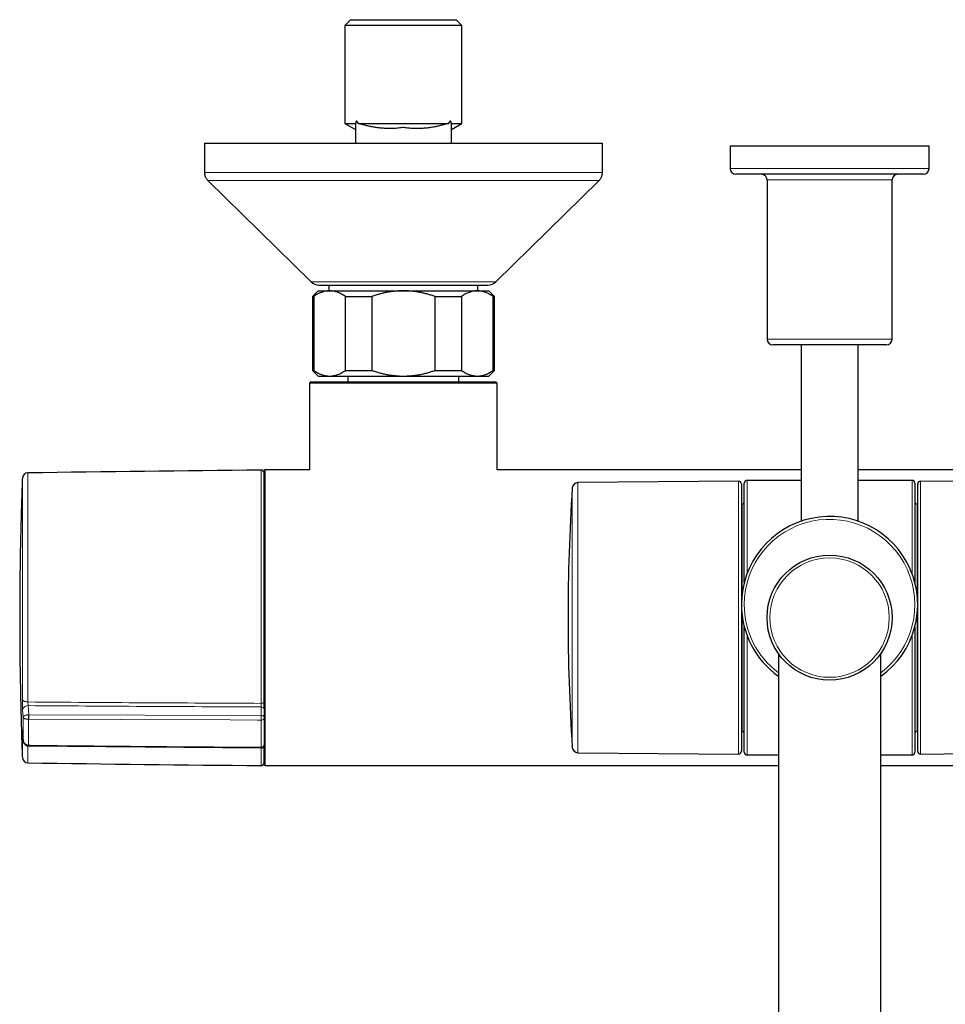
# Model space of a CAD drawing. Header units: millimetres. Extents: x 8 to 2418, y 12 to 2371.
# Tile 15 of 38: x 1081 to 1244, y 511 to 684. Entities that reach past the tile are written whole.
import ezdxf

# ---------------------------------------------------------------- set-up
doc = ezdxf.new("R2010")
doc.units = ezdxf.units.MM

msp = doc.modelspace()

# ---------------------------------------------------------------- linework, layer by layer
at = {"color": 7, "linetype": 'Continuous', "lineweight": 30}
for p, q in [((1139.56, 684.33), (1138.56, 683.33)), ((1139.56, 684.33), (1158.16, 684.33)), ((1159.16, 683.33), (1158.16, 684.33)), ((1138.56, 683.33), (1138.56, 666.08)), ((1159.16, 683.33), (1138.56, 683.33)), ((1159.16, 666.08), (1159.16, 683.33)), ((1138.56, 666.08), (1140.41, 665.02)), ((1138.56, 666.08), (1140.45, 666.08)), ((1140.9, 666.08), (1156.82, 666.08)), ((1157.28, 666.08), (1159.16, 666.08)), ((1157.31, 662.63), (1157.31, 665.87)), ((1157.32, 665.02), (1159.16, 666.08)), ((1113.86, 662.63), (1113.86, 657.47)), ((1113.86, 662.63), (1183.86, 662.63)), ((1140.41, 662.84), (1140.41, 662.63)), ((1183.86, 657.47), (1183.86, 662.63)), ((1206.32, 662.13), (1206.32, 658.13)), ((1206.32, 662.13), (1241.32, 662.13)), ((1241.32, 658.13), (1241.32, 662.13)), ((1240.32, 657.13), (1207.32, 657.13)), ((1114.46, 656.04), (1132.61, 638.21)), ((1165.12, 638.21), (1183.27, 656.04)), ((1212.82, 656.13), (1212.82, 628.13)), ((1234.82, 628.13), (1234.82, 656.13)), ((1134.01, 637.63), (1163.71, 637.63)), ((1135.76, 637.63), (1135.76, 636.63)), ((1161.96, 636.63), (1161.96, 637.63)), ((1133.86, 636.63), (1132.86, 635.63)), ((1133.86, 636.63), (1135.87, 636.63)), ((1135.87, 636.63), (1148.86, 636.63)), ((1148.86, 636.63), (1161.85, 636.63)), ((1161.85, 636.63), (1163.86, 636.63)), ((1164.86, 635.63), (1163.86, 636.63)), ((1132.86, 635.63), (1132.86, 622.63)), ((1132.86, 635.63), (1133.09, 635.63)), ((1133.09, 635.63), (1133.09, 622.63)), ((1138.66, 635.63), (1143.3, 635.63)), ((1138.66, 622.63), (1138.66, 635.63)), ((1143.3, 635.63), (1143.3, 622.63)), ((1154.43, 622.63), (1154.43, 635.63)), ((1154.43, 635.63), (1159.07, 635.63)), ((1159.07, 635.63), (1159.07, 622.63)), ((1164.64, 622.63), (1164.64, 635.63)), ((1164.64, 635.63), (1164.86, 635.63)), ((1164.86, 622.63), (1164.86, 635.63)), ((1223.82, 627.13), (1213.82, 627.13)), ((1218.82, 627.13), (1218.82, 596.1)), ((1233.82, 627.13), (1223.82, 627.13)), ((1228.82, 596.1), (1228.82, 627.13)), ((1132.86, 622.63), (1133.86, 621.63)), ((1132.86, 622.63), (1133.09, 622.63)), ((1138.66, 622.63), (1143.3, 622.63)), ((1154.43, 622.63), (1159.07, 622.63)), ((1163.86, 621.63), (1164.86, 622.63)), ((1164.64, 622.63), (1164.86, 622.63)), ((1132.61, 620.63), (1132.36, 620.38)), ((1132.36, 620.38), (1132.36, 605.13)), ((1148.81, 620.38), (1132.36, 620.38)), ((1132.61, 620.63), (1148.81, 620.63)), ((1133.86, 621.63), (1135.87, 621.63)), ((1135.87, 621.63), (1148.86, 621.63)), ((1148.81, 620.63), (1165.11, 620.63)), ((1165.36, 620.38), (1148.81, 620.38)), ((1148.86, 621.63), (1161.85, 621.63)), ((1161.85, 621.63), (1163.86, 621.63)), ((1165.36, 620.38), (1165.11, 620.63)), ((1165.36, 605.13), (1165.36, 620.38)), ((1124.46, 605.13), (1124.36, 605.03)), ((1124.36, 563.07), (1124.36, 605.03)), ((1132.36, 605.13), (1124.46, 605.13)), ((1124.46, 605.13), (1124.46, 553.13)), ((1218.82, 605.13), (1165.36, 605.13)), ((1282.36, 605.13), (1228.82, 605.13)), ((1207.81, 603.14), (1179.55, 602.89)), ((1218.82, 603.28), (1209.32, 603.28)), ((1238.32, 603.28), (1228.82, 603.28)), ((1268.08, 602.89), (1239.82, 603.14)), ((1208.32, 602.64), (1208.32, 586.46)), ((1208.82, 585.34), (1208.82, 602.78)), ((1238.82, 602.78), (1238.82, 585.34)), ((1239.32, 555.63), (1239.32, 602.64)), ((1208.42, 599.13), (1208.32, 599.13)), ((1239.32, 599.13), (1239.22, 599.13)), ((1208.32, 586.46), (1208.32, 555.63)), ((1208.82, 555.48), (1208.82, 577.53)), ((1238.82, 577.53), (1238.82, 555.48)), ((1214.82, 572.81), (1214.82, 187.81)), ((1232.82, 187.81), (1232.82, 572.81)), ((1124.36, 563.07), (1124.36, 561.56)), ((1124.36, 561.42), (1124.36, 556.73)), ((1208.32, 559.13), (1208.42, 559.13)), ((1239.22, 559.13), (1239.32, 559.13)), ((1082.93, 556.55), (1082.96, 556.55)), ((1082.96, 556.55), (1123.86, 556.21)), ((1124.36, 553.23), (1124.36, 556.69)), ((1179.55, 555.37), (1207.81, 555.13)), ((1209.32, 554.98), (1214.82, 554.98)), ((1232.82, 554.98), (1238.32, 554.98)), ((1239.82, 555.13), (1268.08, 555.37)), ((1124.36, 553.23), (1124.46, 553.13)), ((1124.46, 553.13), (1214.82, 553.13)), ((1232.82, 553.13), (1323.26, 553.13))]:
    msp.add_line(p, q, dxfattribs=at)
at = {"color": 252, "linetype": 'Continuous', "lineweight": 0}
for p, q in [((1113.86, 657.47), (1183.86, 657.47)), ((1206.32, 658.13), (1241.32, 658.13)), ((1183.27, 656.04), (1114.46, 656.04)), ((1234.82, 656.13), (1212.82, 656.13)), ((1132.61, 638.21), (1165.12, 638.21)), ((1212.82, 628.13), (1223.82, 628.13)), ((1223.82, 628.13), (1234.82, 628.13)), ((1082.81, 604.6), (1082.81, 564.29)), ((1123.86, 564.05), (1123.86, 605.09)), ((1081.83, 564.84), (1081.83, 603.64)), ((1179.55, 602.89), (1179.55, 555.37)), ((1207.81, 555.13), (1207.81, 603.14)), ((1209.32, 603.28), (1209.32, 586.91)), ((1238.32, 586.91), (1238.32, 603.28)), ((1239.82, 603.14), (1239.82, 555.13)), ((1178.56, 586.25), (1178.56, 601.96)), ((1208.42, 583.19), (1208.42, 599.13)), ((1239.22, 599.13), (1239.22, 583.19)), ((1178.56, 556.31), (1178.56, 586.25)), ((1208.42, 559.13), (1208.42, 579.67)), ((1239.22, 579.67), (1239.22, 559.13)), ((1209.32, 575.95), (1209.32, 554.98)), ((1238.32, 554.98), (1238.32, 575.95)), ((1082.87, 563.65), (1082.96, 562.05)), ((1123.86, 561.9), (1123.86, 563.41)), ((1081.95, 561.58), (1081.88, 562.93)), ((1081.95, 557.65), (1081.95, 561.58)), ((1082.92, 562.05), (1082.96, 562.05)), ((1082.96, 562.05), (1123.86, 561.9)), ((1082.96, 561.26), (1082.94, 561.26)), ((1082.94, 561.26), (1082.94, 556.68)), ((1123.86, 556.34), (1123.86, 561.11)), ((1081.83, 554.54), (1081.83, 559.1)), ((1081.88, 558.95), (1081.95, 557.65)), ((1081.88, 558.93), (1081.88, 558.95)), ((1082.81, 556.56), (1082.81, 553.58)), ((1082.94, 556.68), (1082.96, 556.68)), ((1123.86, 553.1), (1123.86, 556.21))]:
    msp.add_line(p, q, dxfattribs=at)
at = {"color": 7, "linetype": 'Continuous', "lineweight": 30, "flags": 128}
msp.add_lwpolyline([(1157.32, 662.63), (1157.32, 664.16), (1157.32, 665.06)], dxfattribs=at)
at = {"color": 252, "linetype": 'Continuous', "lineweight": 0, "flags": 128}
for points in [[(1081.83, 564.84), (1081.84, 564.77), (1081.87, 564.7), (1081.91, 564.63), (1081.97, 564.57), (1082.04, 564.51), (1082.13, 564.45), (1082.22, 564.4), (1082.33, 564.36), (1082.44, 564.33), (1082.56, 564.31), (1082.69, 564.29), (1082.81, 564.29)], [(1124.36, 564.34), (1124.35, 564.28), (1124.33, 564.23), (1124.28, 564.18), (1124.22, 564.14), (1124.14, 564.1), (1124.05, 564.07), (1123.96, 564.06), (1123.86, 564.05)], [(1123.86, 561.11), (1123.96, 561.12), (1124.05, 561.14), (1124.14, 561.17), (1124.22, 561.2), (1124.28, 561.25), (1124.33, 561.3), (1124.35, 561.36), (1124.36, 561.42)], [(1123.86, 561.11), (1123.16, 561.12), (1118.36, 561.13), (1099.17, 561.2), (1082.96, 561.26)], [(1082.96, 556.68), (1083.19, 556.68), (1087.99, 556.64), (1107.19, 556.48), (1123.86, 556.34)]]:
    msp.add_lwpolyline(points, dxfattribs=at)
at = {"color": 7, "linetype": 'Continuous', "lineweight": 30}
msp.add_circle((1223.82, 579.13), 11, dxfattribs=at)
at = {"color": 252, "linetype": 'Continuous', "lineweight": 0}
msp.add_circle((1223.82, 579.13), 10.5, dxfattribs=at)
at = {"color": 7, "linetype": 'Continuous', "lineweight": 30}
for centre, radius, start, end in [((1207.32, 658.13), 1, 180, 270), ((1211.82, 656.13), 1, 0, 90), ((1235.82, 656.13), 1, 90, 180), ((1240.32, 658.13), 1, 270, 0), ((1134.01, 639.63), 2, 225.4958, 270), ((1163.71, 639.63), 2, 270, 314.5042), ((1213.82, 628.13), 1, 180, 270), ((1233.82, 628.13), 1, 270, 0), ((1082.83, 603.6), 1, 90.7875, 177.8371), ((1223.69, -9644.43), 10250, 90.558067, 90.787524), ((1123.86, 604.59), 0.5, 360, 90.5581), ((1179.56, 601.89), 1, 90.5, 176.2612), ((1207.82, 602.64), 0.5, 360, 90.5), ((1209.32, 602.78), 0.5, 90, 180), ((1238.32, 602.78), 0.5, 360, 90), ((1239.82, 602.64), 0.5, 89.5, 180), ((1527.82, 579.13), 350, 176.2612, 183.7388), ((1208.42, 599.53), 0.4, 270, 360), ((1239.22, 599.53), 0.4, 180, 270), ((1223.82, 581.43), 15.5, 305.4959, 180), ((1223.82, 581.43), 15.5, 180, 234.5041), ((1208.42, 558.73), 0.4, 0, 90), ((1239.22, 558.73), 0.4, 90, 180), ((1123.86, 556.71), 0.5, 269.5261, 0.0007), ((1179.56, 556.37), 1, 183.7388, 269.5), ((1082.83, 554.58), 1, 182.1629, 269.2125), ((1207.82, 555.63), 0.5, 269.5, 0), ((1209.32, 555.48), 0.5, 180, 270), ((1238.32, 555.48), 0.5, 270, 0), ((1239.82, 555.63), 0.5, 180, 270.5), ((1223.69, 10802.61), 10250, 269.212476, 269.441933), ((1123.86, 553.6), 0.5, 269.4419, 0)]:
    msp.add_arc(centre, radius, start, end, dxfattribs=at)
at = {"color": 252, "linetype": 'Continuous', "lineweight": 0}
for centre, radius, start, end in [((1223.82, 581.43), 15, 306.8699, 180), ((1223.82, 581.43), 15, 180, 233.1301), ((1082.78, 562.73), 0.92, 83.9481, 167.7305), ((1123.93, 562.97), 0.446, 12.114, 98.5011), ((1098.34, 562.06), 15.42, 180.0279, 182.9623), ((1144.46, 561.41), 61.5, 179.4041, 180.1404), ((1123.93, 561.46), 0.446, 12.114, 98.5011), ((1082.51, 559.13), 0.685, 182.8057, 202.6656), ((1082.37, 556.68), 0.568, 346.9477, 0.199), ((1087.26, 556.62), 4.3, 179.2418, 180.9795), ((1123.91, 556.8), 0.457, 263.5402, 352.2109)]:
    msp.add_arc(centre, radius, start, end, dxfattribs=at)
at = {"color": 7, "linetype": 'Continuous', "lineweight": 30}
for points, knots in [([(1140.45, 666.08), (1140.44, 666.07), (1140.42, 666.05), (1140.41, 665.94), (1140.42, 665.78), (1140.41, 665.58), (1140.41, 665.4), (1140.41, 665.26), (1140.41, 665.15), (1140.41, 665.08), (1140.41, 665.06), (1140.41, 665.05)], [0, 0, 0, 0, 0.031024, 0.06281, 0.21025, 0.357797, 0.501186, 0.644768, 0.789049, 0.93362, 1, 1, 1, 1]), ([(1140.9, 666.08), (1140.88, 666.13), (1140.84, 666.23), (1140.79, 666.33), (1140.73, 666.41), (1140.69, 666.46), (1140.65, 666.49), (1140.6, 666.5), (1140.56, 666.47), (1140.52, 666.42), (1140.49, 666.32), (1140.46, 666.2), (1140.45, 666.13), (1140.45, 666.08)], [0, 0, 0, 0, 0.143575, 0.28821, 0.360063, 0.433166, 0.499049, 0.565634, 0.623, 0.686705, 0.791988, 0.89519, 1, 1, 1, 1]), ([(1156.82, 666.08), (1156.77, 666.07), (1156.65, 666.05), (1156.3, 665.94), (1155.76, 665.79), (1155.04, 665.61), (1154.32, 665.46), (1153.58, 665.34), (1152.84, 665.25), (1152.08, 665.2), (1151.32, 665.17), (1150.54, 665.19), (1149.89, 665.23), (1149.37, 665.29), (1149.07, 665.32), (1148.91, 665.35), (1148.87, 665.36), (1148.81, 665.35), (1148.61, 665.32), (1148.09, 665.26), (1147.31, 665.19), (1146.45, 665.17), (1145.68, 665.2), (1144.99, 665.25), (1144.3, 665.32), (1143.61, 665.43), (1142.93, 665.56), (1142.24, 665.72), (1141.68, 665.87), (1141.28, 665.98), (1141.06, 666.05), (1140.96, 666.07), (1140.9, 666.08)], [0, 0, 0, 0, 0.0116, 0.023455, 0.069677, 0.115944, 0.162165, 0.208453, 0.254968, 0.301573, 0.349189, 0.396914, 0.44496, 0.469029, 0.49311, 0.497873, 0.499625, 0.501395, 0.508607, 0.537465, 0.595187, 0.653111, 0.695801, 0.738566, 0.781548, 0.824596, 0.868307, 0.91207, 0.955957, 0.977898, 0.988902, 1, 1, 1, 1]), ([(1157.28, 666.08), (1157.27, 666.12), (1157.27, 666.19), (1157.25, 666.3), (1157.22, 666.39), (1157.19, 666.46), (1157.15, 666.5), (1157.11, 666.51), (1157.06, 666.49), (1157, 666.43), (1156.93, 666.32), (1156.87, 666.2), (1156.84, 666.12), (1156.82, 666.08)], [0, 0, 0, 0, 0.091257, 0.183217, 0.28208, 0.351835, 0.40291, 0.454212, 0.513455, 0.609439, 0.749757, 0.89373, 1, 1, 1, 1]), ([(1157.31, 665.87), (1157.31, 665.9), (1157.31, 665.96), (1157.31, 666.04), (1157.29, 666.07), (1157.28, 666.08)], [0, 0, 0, 0, 0.480982, 0.73905, 1, 1, 1, 1]), ([(1140.41, 665.05), (1140.41, 664.76), (1140.41, 663.96), (1140.41, 663.15), (1140.41, 662.63)], [0, 0, 0, 0, 0.367098, 1, 1, 1, 1]), ([(1113.86, 657.47), (1113.87, 657.4), (1113.87, 657.27), (1113.9, 657.07), (1113.95, 656.88), (1114.01, 656.69), (1114.1, 656.52), (1114.2, 656.35), (1114.32, 656.19), (1114.41, 656.09), (1114.46, 656.04)], [0, 0, 0, 0, 0.129502, 0.255184, 0.378256, 0.5, 0.621744, 0.744816, 0.870498, 1, 1, 1, 1]), ([(1183.27, 656.04), (1183.31, 656.09), (1183.41, 656.19), (1183.53, 656.35), (1183.63, 656.52), (1183.72, 656.69), (1183.78, 656.88), (1183.83, 657.07), (1183.86, 657.27), (1183.86, 657.4), (1183.86, 657.47)], [0, 0, 0, 0, 0.129502, 0.255184, 0.378256, 0.5, 0.621744, 0.744816, 0.870498, 1, 1, 1, 1]), ([(1135.87, 636.63), (1135.84, 636.63), (1135.7, 636.63), (1135.44, 636.61), (1135.1, 636.56), (1134.77, 636.47), (1134.43, 636.36), (1134.09, 636.22), (1133.76, 636.05), (1133.42, 635.86), (1133.2, 635.71), (1133.09, 635.63)], [0, 0, 0, 0, 0.0340845, 0.152699, 0.2713147, 0.3908442, 0.5103765, 0.6324315, 0.7544901, 0.8772433, 1, 1, 1, 1]), ([(1138.66, 635.63), (1138.55, 635.71), (1138.33, 635.86), (1137.99, 636.05), (1137.65, 636.22), (1137.3, 636.37), (1136.95, 636.48), (1136.6, 636.57), (1136.24, 636.62), (1135.99, 636.63), (1135.87, 636.63)], [0, 0, 0, 0, 0.122973, 0.245942, 0.369581, 0.493217, 0.619375, 0.745529, 0.872765, 1, 1, 1, 1]), ([(1148.86, 636.63), (1148.63, 636.63), (1148.17, 636.62), (1147.47, 636.57), (1146.77, 636.49), (1146.07, 636.38), (1145.38, 636.24), (1144.68, 636.06), (1143.98, 635.86), (1143.53, 635.71), (1143.3, 635.63)], [0, 0, 0, 0, 0.122618, 0.245238, 0.368878, 0.492521, 0.618996, 0.745475, 0.872735, 1, 1, 1, 1]), ([(1154.43, 635.63), (1154.22, 635.7), (1153.79, 635.85), (1153.14, 636.04), (1152.48, 636.21), (1151.81, 636.35), (1151.13, 636.47), (1150.44, 636.56), (1149.74, 636.61), (1149.22, 636.63), (1148.92, 636.63), (1148.86, 636.63)], [0, 0, 0, 0, 0.119246, 0.238489, 0.358338, 0.478183, 0.600299, 0.722411, 0.845493, 0.968574, 1, 1, 1, 1]), ([(1161.85, 636.63), (1161.82, 636.63), (1161.68, 636.63), (1161.42, 636.61), (1161.08, 636.56), (1160.75, 636.47), (1160.41, 636.36), (1160.07, 636.22), (1159.74, 636.05), (1159.4, 635.86), (1159.18, 635.71), (1159.07, 635.63)], [0, 0, 0, 0, 0.034085, 0.152699, 0.271315, 0.390844, 0.510376, 0.632431, 0.75449, 0.877243, 1, 1, 1, 1]), ([(1164.64, 635.63), (1164.53, 635.71), (1164.31, 635.86), (1163.97, 636.05), (1163.63, 636.22), (1163.28, 636.37), (1162.93, 636.48), (1162.58, 636.57), (1162.22, 636.62), (1161.98, 636.63), (1161.85, 636.63)], [0, 0, 0, 0, 0.122973, 0.245942, 0.369581, 0.493217, 0.619375, 0.745529, 0.872765, 1, 1, 1, 1]), ([(1133.09, 622.63), (1133.2, 622.56), (1133.42, 622.41), (1133.76, 622.21), (1134.1, 622.04), (1134.44, 621.9), (1134.8, 621.78), (1135.15, 621.7), (1135.51, 621.64), (1135.75, 621.64), (1135.87, 621.63)], [0, 0, 0, 0, 0.1229729, 0.2459423, 0.3695815, 0.4932168, 0.6193748, 0.7455295, 0.8727654, 1, 1, 1, 1]), ([(1135.87, 621.63), (1135.91, 621.63), (1136.05, 621.63), (1136.31, 621.65), (1136.65, 621.71), (1136.98, 621.79), (1137.32, 621.9), (1137.66, 622.04), (1137.99, 622.22), (1138.33, 622.41), (1138.55, 622.56), (1138.66, 622.63)], [0, 0, 0, 0, 0.034085, 0.152699, 0.271315, 0.390844, 0.510376, 0.632431, 0.75449, 0.877243, 1, 1, 1, 1]), ([(1143.3, 622.63), (1143.52, 622.56), (1143.96, 622.41), (1144.63, 622.21), (1145.31, 622.04), (1146, 621.9), (1146.71, 621.78), (1147.42, 621.7), (1148.14, 621.64), (1148.62, 621.64), (1148.86, 621.63)], [0, 0, 0, 0, 0.122973, 0.245942, 0.369581, 0.493217, 0.619375, 0.745529, 0.872765, 1, 1, 1, 1]), ([(1148.86, 621.63), (1148.92, 621.63), (1149.21, 621.63), (1149.72, 621.65), (1150.39, 621.7), (1151.07, 621.79), (1151.75, 621.9), (1152.42, 622.04), (1153.1, 622.21), (1153.77, 622.41), (1154.21, 622.56), (1154.43, 622.63)], [0, 0, 0, 0, 0.031426, 0.150353, 0.269282, 0.389133, 0.508986, 0.631385, 0.753788, 0.876892, 1, 1, 1, 1]), ([(1159.07, 622.63), (1159.18, 622.56), (1159.4, 622.41), (1159.74, 622.21), (1160.08, 622.04), (1160.43, 621.9), (1160.78, 621.78), (1161.13, 621.7), (1161.49, 621.64), (1161.73, 621.64), (1161.85, 621.63)], [0, 0, 0, 0, 0.1229729, 0.2459423, 0.3695815, 0.4932168, 0.6193748, 0.7455295, 0.8727654, 1, 1, 1, 1]), ([(1161.85, 621.63), (1161.89, 621.63), (1162.03, 621.63), (1162.29, 621.65), (1162.63, 621.71), (1162.96, 621.79), (1163.3, 621.9), (1163.64, 622.04), (1163.97, 622.22), (1164.31, 622.41), (1164.53, 622.56), (1164.64, 622.63)], [0, 0, 0, 0, 0.034085, 0.152699, 0.271315, 0.390844, 0.510376, 0.632431, 0.75449, 0.877243, 1, 1, 1, 1]), ([(1139.11, 621.63), (1139.11, 621.31), (1139.11, 620.98), (1139.11, 620.65), (1139.11, 620.63)], [0, 0, 0, 0, 0.956867, 1, 1, 1, 1]), ([(1158.61, 620.63), (1158.61, 620.65), (1158.61, 620.98), (1158.61, 621.31), (1158.61, 621.63)], [0, 0, 0, 0, 0.043133, 1, 1, 1, 1]), ([(1081.83, 603.64), (1081.82, 603.38), (1081.75, 601.52), (1081.62, 597.55), (1081.48, 591.73), (1081.38, 585.41), (1081.37, 581.2), (1081.36, 579.09)], [0, 0, 0, 0, 0.031485, 0.227992, 0.485333, 0.742672, 1, 1, 1, 1]), ([(1081.36, 579.09), (1081.37, 577.08), (1081.38, 573.06), (1081.47, 567.03), (1081.61, 561), (1081.74, 556.84), (1081.82, 554.69), (1081.83, 554.55)], [0, 0, 0, 0, 0.245694, 0.4914, 0.737108, 0.982806, 1, 1, 1, 1]), ([(1124.36, 564.34), (1124.36, 564.29), (1124.36, 564.2), (1124.36, 564.04), (1124.36, 563.87), (1124.36, 563.7), (1124.36, 563.54), (1124.36, 563.37), (1124.36, 563.21), (1124.36, 563.11), (1124.36, 563.07)], [0, 0, 0, 0, 0.121807, 0.243614, 0.365421, 0.487228, 0.609037, 0.730845, 0.865423, 1, 1, 1, 1]), ([(1124.36, 561.56), (1124.36, 561.55), (1124.36, 561.54), (1124.36, 561.52), (1124.36, 561.49), (1124.36, 561.45), (1124.36, 561.43), (1124.36, 561.42)], [0, 0, 0, 0, 0.060968, 0.295732, 0.530489, 0.765244, 1, 1, 1, 1]), ([(1081.86, 559.24), (1081.86, 559.24), (1081.86, 559.24), (1081.86, 559.23), (1081.86, 559.21), (1081.86, 559.18), (1081.87, 559.13), (1081.87, 559.06), (1081.87, 559), (1081.88, 558.95), (1081.88, 558.93)], [0, 0, 0, 0, 0.020156, 0.119893, 0.239214, 0.378308, 0.534669, 0.704182, 0.882612, 1, 1, 1, 1]), ([(1081.93, 558.07), (1081.93, 557.97), (1081.94, 557.82), (1081.95, 557.67), (1081.95, 557.62)], [0, 0, 0, 0, 0.656805, 1, 1, 1, 1]), ([(1081.95, 557.62), (1081.95, 557.6), (1081.96, 557.53), (1081.98, 557.42), (1082.01, 557.29), (1082.06, 557.17), (1082.11, 557.06), (1082.18, 556.96), (1082.25, 556.87), (1082.34, 556.79), (1082.42, 556.72), (1082.52, 556.66), (1082.63, 556.61), (1082.74, 556.58), (1082.84, 556.56), (1082.9, 556.55), (1082.93, 556.55)], [0, 0, 0, 0, 0.040134, 0.127472, 0.21525, 0.293942, 0.37108, 0.446431, 0.520227, 0.592671, 0.663483, 0.73356, 0.810539, 0.878805, 0.952904, 1, 1, 1, 1]), ([(1124.36, 556.73), (1124.36, 556.73), (1124.36, 556.72), (1124.36, 556.72), (1124.36, 556.71), (1124.36, 556.71)], [0, 0, 0, 0, 0.193985, 0.941409, 1, 1, 1, 1])]:
    msp.add_open_spline(points, degree=3, knots=knots, dxfattribs=at)
at = {"color": 252, "linetype": 'Continuous', "lineweight": 0}
for points, knots in [([(1081.88, 562.93), (1081.87, 563), (1081.87, 563.14), (1081.86, 563.38), (1081.85, 563.64), (1081.84, 563.89), (1081.84, 564.14), (1081.83, 564.39), (1081.83, 564.63), (1081.83, 564.77), (1081.83, 564.84)], [0, 0, 0, 0, 0.133184, 0.271179, 0.390967, 0.514217, 0.633928, 0.757105, 0.876816, 1, 1, 1, 1]), ([(1082.81, 564.29), (1089.58, 564.24), (1103.26, 564.15), (1116.94, 564.08), (1123.86, 564.05)], [0, 0, 0, 0, 0.494575, 1, 1, 1, 1]), ([(1082.81, 564.29), (1082.81, 564.24), (1082.82, 564.14), (1082.83, 563.97), (1082.84, 563.83), (1082.86, 563.72), (1082.87, 563.67), (1082.87, 563.65)], [0, 0, 0, 0, 0.241499, 0.483542, 0.726626, 0.860922, 1, 1, 1, 1]), ([(1123.86, 563.41), (1116.95, 563.45), (1103.28, 563.51), (1089.62, 563.6), (1082.87, 563.65)], [0, 0, 0, 0, 0.5062955, 1, 1, 1, 1]), ([(1123.86, 563.41), (1123.86, 563.44), (1123.86, 563.48), (1123.86, 563.59), (1123.86, 563.73), (1123.86, 563.9), (1123.86, 564), (1123.86, 564.05)], [0, 0, 0, 0, 0.132581, 0.269877, 0.513261, 0.756632, 1, 1, 1, 1]), ([(1081.95, 561.58), (1081.95, 561.58), (1081.95, 561.61), (1081.97, 561.67), (1082.02, 561.75), (1082.12, 561.83), (1082.23, 561.89), (1082.35, 561.94), (1082.48, 561.98), (1082.61, 562.01), (1082.76, 562.04), (1082.86, 562.04), (1082.92, 562.05)], [0, 0, 0, 0, 0.004109, 0.131638, 0.263491, 0.385137, 0.510858, 0.610403, 0.712419, 0.799052, 0.887454, 1, 1, 1, 1]), ([(1082.94, 561.26), (1082.88, 561.26), (1082.78, 561.26), (1082.63, 561.27), (1082.5, 561.29), (1082.37, 561.31), (1082.24, 561.35), (1082.13, 561.39), (1082.03, 561.45), (1081.97, 561.51), (1081.95, 561.56), (1081.95, 561.58), (1081.95, 561.58)], [0, 0, 0, 0, 0.1124948, 0.1990952, 0.2874887, 0.3870288, 0.489085, 0.6107387, 0.7365407, 0.86404, 0.9958932, 1, 1, 1, 1]), ([(1123.86, 561.11), (1123.86, 561.14), (1123.86, 561.2), (1123.86, 561.29), (1123.86, 561.39), (1123.86, 561.49), (1123.86, 561.59), (1123.86, 561.69), (1123.86, 561.78), (1123.86, 561.85), (1123.86, 561.89), (1123.86, 561.9)], [0, 0, 0, 0, 0.115727, 0.234809, 0.350536, 0.469618, 0.585344, 0.704425, 0.820153, 0.939236, 1, 1, 1, 1]), ([(1081.83, 559.1), (1081.83, 559.15), (1081.83, 559.25), (1081.83, 559.33), (1081.84, 559.38), (1081.84, 559.38), (1081.85, 559.33), (1081.86, 559.24), (1081.87, 559.12), (1081.87, 559.01), (1081.88, 558.95)], [0, 0, 0, 0, 0.132371, 0.269492, 0.389464, 0.512926, 0.633009, 0.756583, 0.876558, 1, 1, 1, 1]), ([(1082.94, 556.68), (1082.88, 556.69), (1082.78, 556.69), (1082.63, 556.73), (1082.5, 556.79), (1082.37, 556.87), (1082.24, 556.97), (1082.13, 557.11), (1082.03, 557.27), (1081.97, 557.46), (1081.95, 557.58), (1081.95, 557.65), (1081.95, 557.65)], [0, 0, 0, 0, 0.112495, 0.199095, 0.287489, 0.387029, 0.489085, 0.610739, 0.736541, 0.86404, 0.995893, 1, 1, 1, 1]), ([(1081.95, 557.62), (1081.95, 557.63), (1081.95, 557.64), (1081.95, 557.65), (1081.95, 557.65)], [0, 0, 0, 0, 0.827135, 1, 1, 1, 1]), ([(1123.86, 556.21), (1123.86, 556.21), (1123.86, 556.21), (1123.86, 556.23), (1123.86, 556.26), (1123.86, 556.3), (1123.86, 556.33), (1123.86, 556.34)], [0, 0, 0, 0, 0.109428, 0.365216, 0.613788, 0.869567, 1, 1, 1, 1])]:
    msp.add_open_spline(points, degree=3, knots=knots, dxfattribs=at)

doc.saveas('drawing.dxf')
